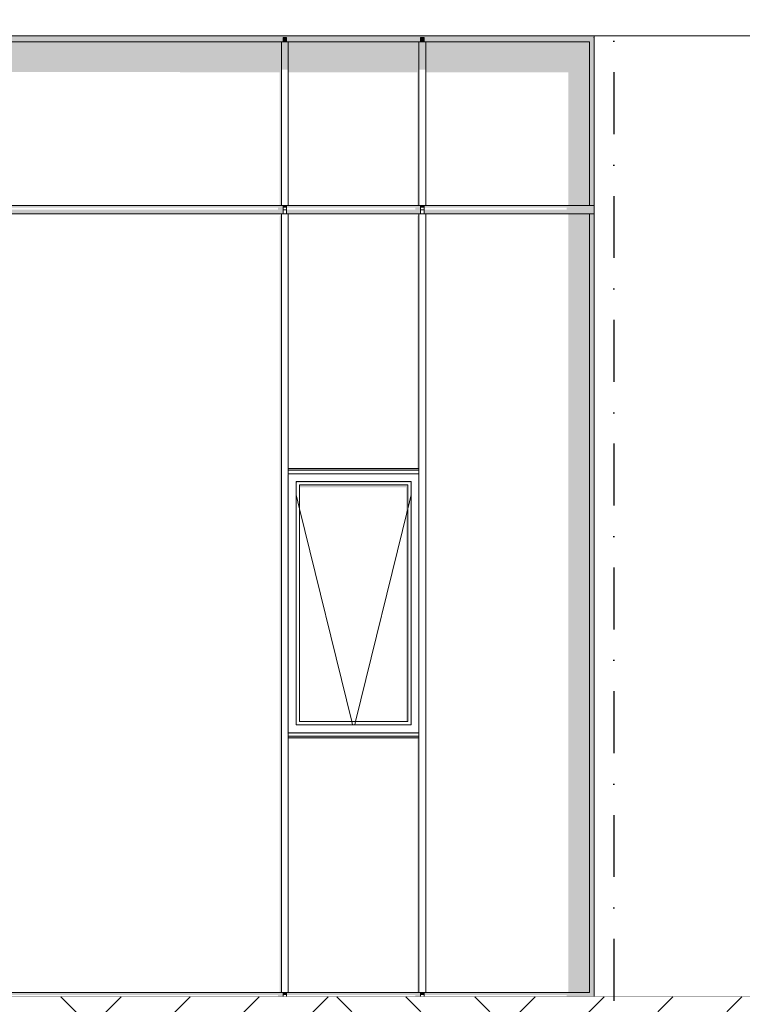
# Model space of a CAD drawing. Header units: millimetres. Extents: x 5751973 to 5786686, y -4800 to 9338.
# Tile 9 of 11: x 5769718 to 5773923, y -44 to 5684. Entities that reach past the tile are written whole.
import ezdxf
from ezdxf.enums import TextEntityAlignment as Align

# ---------------------------------------------------------------- set-up
doc = ezdxf.new("R2010")
doc.units = ezdxf.units.MM
doc.header["$MEASUREMENT"] = 0
doc.linetypes.add('Kropki i Kreski', pattern=[720, 360, -180, 0, -180])
doc.linetypes.add('Wipeout_Contour', pattern=[1000, 0, -1000])
for name, color, linetype in [('Nowe_130-Z Teren otaczajacy', 7, 'Continuous'), ('Nowe_280-A Dachy Powłoki', 7, 'Continuous'), ('Nowe_290-A Ściany kurtynowe', 7, 'Continuous'), ('Nowe_410-K Osie', 7, 'Continuous'), ('Nowe_420-K Ściany', 7, 'Continuous'), ('Nowe_Wypełnienia PZT', 7, 'Continuous')]:
    doc.layers.add(name, color=color, linetype=linetype)
for name, color, linetype, lineweight in [('Nowe_130-Z Teren otaczajacy_Nr_pióra__93', 7, 'Continuous', 13), ('Nowe_290-A Ściany kurtynowe_Nr_pióra__3', 7, 'Continuous', 13), ('Nowe_290-A Ściany kurtynowe_Nr_pióra__83', 7, 'Continuous', 13), ('Nowe_290-A Ściany kurtynowe_Nr_pióra__87', 7, 'Continuous', 13), ('Nowe_410-K Osie_Nr_pióra__1', 7, 'Continuous', 13), ('Nowe_420-K Ściany_Nr_pióra__87', 7, 'Continuous', 13)]:
    doc.layers.add(name, color=color, linetype=linetype, lineweight=lineweight)
for name, color, linetype, lineweight, true_color in [('Nowe_280-A Dachy Powłoki_Nr_pióra__61', 7, 'Continuous', 13, 0x6a6a6a), ('Nowe_290-A Ściany kurtynowe_Nr_pióra__61', 7, 'Continuous', 13, 0x6a6a6a), ('Nowe_410-K Osie_Nr_pióra__25', 7, 'Continuous', 25, 0x40a5ff), ('Nowe_420-K Ściany_Nr_pióra__61', 7, 'Continuous', 13, 0x6a6a6a), ('Nowe_Wypełnienia PZT_Nr_pióra__61', 7, 'Continuous', 13, 0x6a6a6a)]:
    doc.layers.add(name, color=color, linetype=linetype, lineweight=lineweight, true_color=true_color)
doc.styles.add('STYL_AUTOMATYCZNY_1', font='arial.ttf')

# ---------------------------------------------------------------- blocks, each defined once
blk = doc.blocks.new('ElemPrzekroju_13', base_point=(5361781.8, 0))
at = {"layer": 'Nowe_420-K Ściany_Nr_pióra__61', "linetype": 'Continuous', "lineweight": 0, "true_color": 0x1a1a1a}
for points in [[(5773059.4, 5580.3), (5773059.4, 0), (5773060, 0), (5773060, 5586.3)], [(5773060.3, 0), (5773060.3, 5588.7), (5773060, 5586.3), (5773060, 0)], [(5773060.3, 0), (5773060.4, 0), (5773060.4, 5589.9), (5773060.3, 5588.7)]]:
    blk.add_hatch(color=250, dxfattribs=at).paths.add_polyline_path(points)
at = {"layer": 'Nowe_420-K Ściany_Nr_pióra__87', "color": 7, "linetype": 'Continuous', "lineweight": 13}
for p, q in [((5773060, 5586.3), (5773059.4, 5580.3)), ((5773060.3, 5588.7), (5773060, 5586.3)), ((5773060.4, 5589.9), (5773060.3, 5588.7)), ((5773060.4, 5589.9), (5773060.4, 0)), ((5779445.6, 5589.9), (5773060.4, 5589.9))]:
    blk.add_line(p, q, dxfattribs=at)
blk = doc.blocks.new('ElemPrzekroju_14', base_point=(5361781.8, 0))
at = {"layer": 'Nowe_280-A Dachy Powłoki_Nr_pióra__61', "linetype": 'Continuous', "lineweight": 0, "true_color": 0x1a1a1a}
blk.add_hatch(color=250, dxfattribs=at).paths.add_polyline_path([(5760635.6, 5580.4), (5762251.2, 5580.4), (5773059.4, 5580.3), (5773059.5, 5581), (5773060.4, 5589.9), (5760635.6, 5589.9)])
at = {"layer": 'Nowe_280-A Dachy Powłoki_Nr_pióra__61', "color": 251, "linetype": 'Continuous', "lineweight": 13, "true_color": 0x6a6a6a}
blk.add_line((5779445.6, 5589.9), (5760635.6, 5589.9), dxfattribs=at)
blk = doc.blocks.new('ElemPrzekroju_21', base_point=(5361781.8, 0))
at = {"layer": 'Nowe_290-A Ściany kurtynowe_Nr_pióra__61', "linetype": 'Continuous', "lineweight": 0, "true_color": 0x1a1a1a}
for points in [[(5771241.2, 4553.5), (5771231.2, 4539.3), (5771231.2, 25), (5771241.2, 25)], [(5769601.2, 25), (5769601.2, 10.9), (5769611.2, 10.9), (5769611.2, 25)], [(5771261.2, 25), (5771261.2, 10.9), (5771271.2, 10.9), (5771271.2, 25)]]:
    blk.add_hatch(color=250, dxfattribs=at).paths.add_polyline_path(points)
at = {"layer": 'Nowe_290-A Ściany kurtynowe_Nr_pióra__87', "color": 7, "linetype": 'Continuous', "lineweight": 13}
for p, q in [((5769611.2, 4578.5), (5769601.2, 4578.5)), ((5769601.2, 4578.5), (5769601.2, 4553.5)), ((5771241.2, 4553.5), (5769631.2, 4553.5)), ((5771271.2, 4578.5), (5771261.2, 4578.5)), ((5771271.2, 4553.5), (5771271.2, 4578.5)), ((5769601.2, 25), (5769601.2, 0)), ((5769631.2, 25), (5771241.2, 25)), ((5771271.2, 0), (5771271.2, 25))]:
    blk.add_line(p, q, dxfattribs=at)
blk = doc.blocks.new('ElemPrzekroju_44', base_point=(5361781.8, 0))
at = {"layer": 'Nowe_290-A Ściany kurtynowe_Nr_pióra__61', "linetype": 'Continuous', "lineweight": 0, "true_color": 0x1a1a1a}
for points in [[(5771281.2, 1506.2), (5771281.2, 1502.1), (5772031.2, 1502.1), (5772031.2, 25), (5772041.2, 25), (5772041.2, 1506.2)], [(5771261.2, 25), (5771251.2, 25), (5771251.2, 10.9), (5771261.2, 10.9)], [(5772061.2, 25), (5772061.2, 10.9), (5772071.2, 10.9), (5772071.2, 25)]]:
    blk.add_hatch(color=250, dxfattribs=at).paths.add_polyline_path(points)
at = {"layer": 'Nowe_290-A Ściany kurtynowe_Nr_pióra__87', "color": 7, "linetype": 'Continuous', "lineweight": 13}
for p, q in [((5771251.2, 25), (5771251.2, 0)), ((5771281.2, 25), (5772041.2, 25)), ((5772071.2, 0), (5772071.2, 25))]:
    blk.add_line(p, q, dxfattribs=at)
blk = doc.blocks.new('ElemPrzekroju_45', base_point=(5361781.8, 0))
at = {"layer": 'Nowe_290-A Ściany kurtynowe_Nr_pióra__61', "linetype": 'Continuous', "lineweight": 0, "true_color": 0x1a1a1a}
for points in [[(5771326.2, 2990.3), (5771333.3, 2990.3), (5771326.2, 2997.4)], [(5771326.2, 2997.4), (5771333.3, 2990.3), (5771989.2, 2990.3), (5771996.2, 2997.4)], [(5771996.2, 2997.4), (5771989.2, 2990.3), (5771991.2, 2990.3), (5771991.2, 1586.2), (5771996.2, 1581.2)], [(5771346.2, 2977.4), (5771346.2, 2963.3), (5771966.2, 2963.3), (5771966.2, 1601.2), (5771976.2, 1601.2), (5771976.2, 2977.4)], [(5771991.2, 1581.2), (5771996.2, 1581.2), (5771991.2, 1586.2)], [(5771281.2, 1516.2), (5771281.2, 1506.2), (5772041.2, 1506.2), (5772041.2, 1516.2)]]:
    blk.add_hatch(color=250, dxfattribs=at).paths.add_polyline_path(points)
at = {"layer": 'Nowe_290-A Ściany kurtynowe_Nr_pióra__3', "color": 7, "linetype": 'Continuous', "lineweight": 13}
for p, q in [((5771326.2, 2920.6), (5771346.2, 2839.1)), ((5771996.2, 2920.6), (5771976.2, 2839.1)), ((5771346.2, 2839.1), (5771650.2, 1601.2)), ((5771976.2, 2839.1), (5771672.3, 1601.2)), ((5771650.2, 1601.2), (5771655.1, 1581.2)), ((5771672.3, 1601.2), (5771667.4, 1581.2))]:
    blk.add_line(p, q, dxfattribs=at)
at = {"layer": 'Nowe_290-A Ściany kurtynowe_Nr_pióra__83', "color": 7, "linetype": 'Continuous', "lineweight": 13}
for p, q in [((5772041.2, 3072.4), (5771281.2, 3072.4)), ((5771281.2, 3042.4), (5771281.2, 1536.2)), ((5772041.2, 3042.4), (5771281.2, 3042.4)), ((5772041.2, 1536.2), (5772041.2, 3042.4)), ((5771326.2, 1581.2), (5771326.2, 2997.4)), ((5771326.2, 2997.4), (5771996.2, 2997.4)), ((5771996.2, 2997.4), (5771996.2, 1581.2)), ((5771346.2, 2977.4), (5771976.2, 2977.4)), ((5771346.2, 1601.2), (5771346.2, 2977.4)), ((5771976.2, 2977.4), (5771976.2, 1601.2)), ((5771996.2, 1581.2), (5771326.2, 1581.2)), ((5771976.2, 1601.2), (5771346.2, 1601.2)), ((5771281.2, 1536.2), (5772041.2, 1536.2)), ((5771281.2, 1506.2), (5772041.2, 1506.2))]:
    blk.add_line(p, q, dxfattribs=at)
blk = doc.blocks.new('ElemPrzekroju_46', base_point=(5361781.8, 0))
at = {"layer": 'Nowe_290-A Ściany kurtynowe_Nr_pióra__61', "linetype": 'Continuous', "lineweight": 0, "true_color": 0x1a1a1a}
blk.add_hatch(color=250, dxfattribs=at).paths.add_polyline_path([(5772051.2, 25), (5771271.2, 25), (5771271.2, 10.9), (5772021.2, 10.9), (5772021.2, 0), (5772051.2, 0)])
blk = doc.blocks.new('ElemPrzekroju_47', base_point=(5361781.8, 0))
at = {"layer": 'Nowe_290-A Ściany kurtynowe_Nr_pióra__61', "linetype": 'Continuous', "lineweight": 0, "true_color": 0x1a1a1a}
blk.add_hatch(color=250, dxfattribs=at).paths.add_polyline_path([(5771251.2, 25), (5769621.2, 25), (5769621.2, 10.9), (5771221.2, 10.9), (5771221.2, 0), (5771251.2, 0)])
blk = doc.blocks.new('ElemPrzekroju_49', base_point=(5361781.8, 0))
at = {"layer": 'Nowe_290-A Ściany kurtynowe_Nr_pióra__61', "linetype": 'Continuous', "lineweight": 0, "true_color": 0x1a1a1a}
for points in [[(5772910.5, 4553.5), (5772910.5, 25), (5773033.9, 25), (5773033.9, 4553.5)], [(5772061.2, 25), (5772051.2, 25), (5772051.2, 10.9), (5772061.2, 10.9)]]:
    blk.add_hatch(color=250, dxfattribs=at).paths.add_polyline_path(points)
at = {"layer": 'Nowe_290-A Ściany kurtynowe_Nr_pióra__87', "color": 7, "linetype": 'Continuous', "lineweight": 13}
for p, q in [((5772061.2, 4578.5), (5772051.2, 4578.5)), ((5772051.2, 4578.5), (5772051.2, 4553.5)), ((5773033.9, 4553.5), (5772081.2, 4553.5)), ((5773033.9, 3052.4), (5773033.9, 4553.5)), ((5773033.9, 1526.2), (5773033.9, 3052.4)), ((5773033.9, 25), (5773033.9, 1526.2)), ((5772051.2, 25), (5772051.2, 0)), ((5772081.2, 25), (5773033.9, 25))]:
    blk.add_line(p, q, dxfattribs=at)
blk = doc.blocks.new('ElemPrzekroju_50', base_point=(5361781.8, 0))
at = {"layer": 'Nowe_290-A Ściany kurtynowe_Nr_pióra__61', "linetype": 'Continuous', "lineweight": 0, "true_color": 0x1a1a1a}
blk.add_hatch(color=250, dxfattribs=at).paths.add_polyline_path([(5773033.9, 25), (5772071.2, 25), (5772071.2, 10.9), (5772900.5, 10.9), (5772900.5, 0), (5773058.9, 0)])
blk = doc.blocks.new('ElemPrzekroju_54', base_point=(5361781.8, 0))
at = {"layer": 'Nowe_290-A Ściany kurtynowe_Nr_pióra__61', "linetype": 'Continuous', "lineweight": 0, "true_color": 0x1a1a1a}
blk.add_hatch(color=250, dxfattribs=at).paths.add_polyline_path([(5773033.9, 3052.4), (5773033.9, 1526.2), (5773059.4, 1526.2), (5773059.4, 3052.4)])
blk = doc.blocks.new('ElemPrzekroju_55', base_point=(5361781.8, 0))
at = {"layer": 'Nowe_290-A Ściany kurtynowe_Nr_pióra__61', "linetype": 'Continuous', "lineweight": 0, "true_color": 0x1a1a1a}
blk.add_hatch(color=250, dxfattribs=at).paths.add_polyline_path([(5773033.9, 25), (5773058.9, 0), (5773059.4, 0), (5773059.4, 1526.2), (5773033.9, 1526.2)])
blk = doc.blocks.new('ElemPrzekroju_64', base_point=(5361781.8, 0))
at = {"layer": 'Nowe_290-A Ściany kurtynowe_Nr_pióra__61', "linetype": 'Continuous', "lineweight": 0, "true_color": 0x1a1a1a}
for points in [[(5769621.2, 4603.5), (5769621.2, 4589.5), (5771221.2, 4589.5), (5771221.2, 4578.5), (5769621.2, 4578.5), (5769621.2, 4553.6), (5771241.2, 4553.6), (5771241.2, 4553.5), (5771251.2, 4553.5), (5771251.2, 4603.5)], [(5769611.2, 4578.5), (5769621.2, 4578.5), (5769621.2, 4578.6), (5769611.2, 4578.6)]]:
    blk.add_hatch(color=250, dxfattribs=at).paths.add_polyline_path(points)
at = {"layer": 'Nowe_290-A Ściany kurtynowe_Nr_pióra__87', "color": 7, "linetype": 'Continuous', "lineweight": 13}
for p, q in [((5771251.2, 4603.5), (5769621.2, 4603.5)), ((5771261.2, 4578.5), (5771261.2, 4578.6))]:
    blk.add_line(p, q, dxfattribs=at)
blk = doc.blocks.new('ElemPrzekroju_65', base_point=(5361781.8, 0))
at = {"layer": 'Nowe_290-A Ściany kurtynowe_Nr_pióra__61', "linetype": 'Continuous', "lineweight": 0, "true_color": 0x1a1a1a}
for points in [[(5772051.2, 4603.5), (5771271.2, 4603.5), (5771271.2, 4589.5), (5772021.2, 4589.5), (5772021.2, 4578.5), (5771271.2, 4578.5), (5771271.2, 4553.6), (5772041.2, 4553.6), (5772041.2, 4553.5), (5772051.2, 4553.5)], [(5771271.2, 4578.6), (5771261.2, 4578.6), (5771261.2, 4578.5), (5771271.1, 4578.5)]]:
    blk.add_hatch(color=250, dxfattribs=at).paths.add_polyline_path(points)
at = {"layer": 'Nowe_290-A Ściany kurtynowe_Nr_pióra__87', "color": 7, "linetype": 'Continuous', "lineweight": 13}
for p, q in [((5772051.2, 4603.5), (5771271.2, 4603.5)), ((5772061.2, 4578.5), (5772061.2, 4578.6))]:
    blk.add_line(p, q, dxfattribs=at)
blk = doc.blocks.new('ElemPrzekroju_66', base_point=(5361781.8, 0))
at = {"layer": 'Nowe_290-A Ściany kurtynowe_Nr_pióra__61', "linetype": 'Continuous', "lineweight": 0, "true_color": 0x1a1a1a}
for points in [[(5772071.2, 4603.5), (5772071.2, 4589.5), (5772900.5, 4589.5), (5772900.5, 4578.5), (5772071.2, 4578.5), (5772071.2, 4553.6), (5772900.5, 4553.6), (5772900.5, 4553.5), (5773033.9, 4553.5), (5773058.9, 4578.5), (5773034, 4603.5)], [(5772061.2, 4578.5), (5772071.1, 4578.5), (5772071.2, 4578.6), (5772061.2, 4578.6)]]:
    blk.add_hatch(color=250, dxfattribs=at).paths.add_polyline_path(points)
at = {"layer": 'Nowe_290-A Ściany kurtynowe_Nr_pióra__87', "color": 7, "linetype": 'Continuous', "lineweight": 13}
blk.add_line((5773059.4, 4603.5), (5772071.2, 4603.5), dxfattribs=at)
blk = doc.blocks.new('ElemPrzekroju_67', base_point=(5361781.8, 0))
at = {"layer": 'Nowe_290-A Ściany kurtynowe_Nr_pióra__61', "linetype": 'Continuous', "lineweight": 0, "true_color": 0x1a1a1a}
blk.add_hatch(color=250, dxfattribs=at).paths.add_polyline_path([(5773058.9, 4578.5), (5773033.9, 4553.5), (5773033.9, 3052.4), (5773059.4, 3052.4), (5773059.4, 4578.1)])
blk = doc.blocks.new('ElemPrzekroju_71', base_point=(5361781.8, 0))
at = {"layer": 'Nowe_290-A Ściany kurtynowe_Nr_pióra__61', "linetype": 'Continuous', "lineweight": 0, "true_color": 0x1a1a1a}
blk.add_hatch(color=250, dxfattribs=at).paths.add_polyline_path([(5771281.2, 3062.4), (5772041.2, 3062.4), (5772041.2, 4553.5), (5772031.2, 4539.3), (5772031.2, 3072.4), (5771281.2, 3072.4)])
at = {"layer": 'Nowe_290-A Ściany kurtynowe_Nr_pióra__87', "color": 7, "linetype": 'Continuous', "lineweight": 13}
for p, q in [((5771261.2, 4578.5), (5771251.2, 4578.5)), ((5771251.2, 4578.5), (5771251.2, 4553.5)), ((5772041.2, 4553.5), (5771281.2, 4553.5)), ((5772071.2, 4578.5), (5772061.2, 4578.5)), ((5772071.2, 4553.5), (5772071.2, 4578.5))]:
    blk.add_line(p, q, dxfattribs=at)
blk = doc.blocks.new('ElemPrzekroju_79', base_point=(5361781.8, 0))
at = {"layer": 'Nowe_290-A Ściany kurtynowe_Nr_pióra__61', "linetype": 'Continuous', "lineweight": 0, "true_color": 0x1a1a1a}
for points in [[(5771271.2, 4603.6), (5771271.2, 4603.5), (5772051.2, 4603.5), (5772051.2, 4603.6)], [(5772051.2, 4578.6), (5772051.2, 4578.5), (5772061.2, 4578.5), (5772061.2, 4578.6)]]:
    blk.add_hatch(color=250, dxfattribs=at).paths.add_polyline_path(points)
at = {"layer": 'Nowe_290-A Ściany kurtynowe_Nr_pióra__87', "color": 7, "linetype": 'Continuous', "lineweight": 13}
blk.add_line((5771271.2, 4553.6), (5772051.2, 4553.6), dxfattribs=at)
blk = doc.blocks.new('ElemPrzekroju_83', base_point=(5361781.8, 0))
at = {"layer": 'Nowe_290-A Ściany kurtynowe_Nr_pióra__61', "linetype": 'Continuous', "lineweight": 0, "true_color": 0x1a1a1a}
for points in [[(5769621.2, 4603.6), (5769621.2, 4603.5), (5771251.2, 4603.5), (5771251.2, 4603.6)], [(5771251.2, 4578.6), (5771251.2, 4578.5), (5771261.2, 4578.5), (5771261.2, 4578.6)]]:
    blk.add_hatch(color=250, dxfattribs=at).paths.add_polyline_path(points)
at = {"layer": 'Nowe_290-A Ściany kurtynowe_Nr_pióra__87', "color": 7, "linetype": 'Continuous', "lineweight": 13}
blk.add_line((5769621.2, 4553.6), (5771251.2, 4553.6), dxfattribs=at)
blk = doc.blocks.new('ElemPrzekroju_90', base_point=(5361781.8, 0))
at = {"layer": 'Nowe_290-A Ściany kurtynowe_Nr_pióra__61', "linetype": 'Continuous', "lineweight": 0, "true_color": 0x1a1a1a}
for points in [[(5772051.2, 5555.3), (5772061.2, 5555.3), (5772061.2, 5580.3), (5772051.2, 5580.3)], [(5772081.2, 5555.3), (5772081.2, 5378), (5772910.5, 5377.8), (5772910.5, 4603.6), (5773033.9, 4603.6), (5773033.9, 5555.3)], [(5772051.2, 4589.5), (5772061.2, 4589.5), (5772061.2, 4603.6), (5772051.2, 4603.6)]]:
    blk.add_hatch(color=250, dxfattribs=at).paths.add_polyline_path(points)
at = {"layer": 'Nowe_290-A Ściany kurtynowe_Nr_pióra__87', "color": 7, "linetype": 'Continuous', "lineweight": 13}
for p, q in [((5772061.2, 5580.3), (5772051.2, 5580.3)), ((5772051.2, 5580.3), (5772051.2, 5555.3)), ((5773033.9, 5555.3), (5772081.2, 5555.3)), ((5773033.9, 4603.6), (5773033.9, 5555.3)), ((5772051.2, 4603.6), (5772051.2, 4578.6)), ((5772081.2, 4603.6), (5773033.9, 4603.6)), ((5772051.2, 4578.6), (5772061.2, 4578.6))]:
    blk.add_line(p, q, dxfattribs=at)
blk = doc.blocks.new('ElemPrzekroju_99', base_point=(5361781.8, 0))
at = {"layer": 'Nowe_290-A Ściany kurtynowe_Nr_pióra__61', "linetype": 'Continuous', "lineweight": 0, "true_color": 0x1a1a1a}
blk.add_hatch(color=250, dxfattribs=at).paths.add_polyline_path([(5769621.2, 5580.3), (5769621.2, 5555.3), (5771251.2, 5555.3), (5771251.2, 5580.3)])
blk = doc.blocks.new('ElemPrzekroju_100', base_point=(5361781.8, 0))
at = {"layer": 'Nowe_290-A Ściany kurtynowe_Nr_pióra__61', "linetype": 'Continuous', "lineweight": 0, "true_color": 0x1a1a1a}
blk.add_hatch(color=250, dxfattribs=at).paths.add_polyline_path([(5771271.2, 5580.3), (5771271.2, 5555.3), (5772051.2, 5555.3), (5772051.2, 5580.3)])
blk = doc.blocks.new('ElemPrzekroju_101', base_point=(5361781.8, 0))
at = {"layer": 'Nowe_290-A Ściany kurtynowe_Nr_pióra__61', "linetype": 'Continuous', "lineweight": 0, "true_color": 0x1a1a1a}
blk.add_hatch(color=250, dxfattribs=at).paths.add_polyline_path([(5772071.2, 5555.3), (5773033.9, 5555.3), (5773058.9, 5580.3), (5772071.2, 5580.3)])
blk = doc.blocks.new('ElemPrzekroju_102', base_point=(5361781.8, 0))
at = {"layer": 'Nowe_290-A Ściany kurtynowe_Nr_pióra__61', "linetype": 'Continuous', "lineweight": 0, "true_color": 0x1a1a1a}
blk.add_hatch(color=250, dxfattribs=at).paths.add_polyline_path([(5773033.9, 4603.6), (5773059.4, 4578.1), (5773059.4, 5580.3), (5773058.9, 5580.3), (5773033.9, 5555.3)])
blk = doc.blocks.new('ElemPrzekroju_103', base_point=(5361781.8, 0))
at = {"layer": 'Nowe_290-A Ściany kurtynowe_Nr_pióra__61', "linetype": 'Continuous', "lineweight": 0, "true_color": 0x1a1a1a}
blk.add_hatch(color=250, dxfattribs=at).paths.add_polyline_path([(5773033.9, 4603.6), (5772071.2, 4603.6), (5772071.2, 4603.5), (5773034, 4603.5)])
at = {"layer": 'Nowe_290-A Ściany kurtynowe_Nr_pióra__87', "color": 7, "linetype": 'Continuous', "lineweight": 13}
blk.add_line((5772071.2, 4553.6), (5773059.4, 4553.6), dxfattribs=at)
blk = doc.blocks.new('ElemPrzekroju_106', base_point=(5361781.8, 0))
at = {"layer": 'Nowe_290-A Ściany kurtynowe_Nr_pióra__61', "linetype": 'Continuous', "lineweight": 0, "true_color": 0x1a1a1a}
for points in [[(5769601.2, 5555.3), (5769611.2, 5555.3), (5769611.2, 5580.3), (5769601.2, 5580.3)], [(5771261.2, 5555.3), (5771271.2, 5555.3), (5771271.2, 5580.3), (5771261.2, 5580.3)], [(5769631.2, 5555.3), (5769631.2, 5378.7), (5771231.2, 5378.3), (5771231.2, 4603.6), (5771241.2, 4603.6), (5771241.2, 5555.3)], [(5769601.2, 4589.5), (5769611.2, 4589.5), (5769611.2, 4603.6), (5769601.2, 4603.6)], [(5771271.2, 4603.6), (5771261.2, 4603.6), (5771261.2, 4589.5), (5771271.2, 4589.5)]]:
    blk.add_hatch(color=250, dxfattribs=at).paths.add_polyline_path(points)
at = {"layer": 'Nowe_290-A Ściany kurtynowe_Nr_pióra__87', "color": 7, "linetype": 'Continuous', "lineweight": 13}
for p, q in [((5769611.2, 5580.3), (5769601.2, 5580.3)), ((5769601.2, 5580.3), (5769601.2, 5555.3)), ((5771271.2, 5580.3), (5771261.2, 5580.3)), ((5771271.2, 5555.3), (5771271.2, 5580.3)), ((5771241.2, 5555.3), (5769631.2, 5555.3)), ((5769601.2, 4603.6), (5769601.2, 4578.6)), ((5769631.2, 4603.6), (5771241.2, 4603.6)), ((5771271.2, 4578.6), (5771271.2, 4603.6)), ((5769601.2, 4578.6), (5769611.2, 4578.6)), ((5771261.2, 4578.6), (5771271.2, 4578.6))]:
    blk.add_line(p, q, dxfattribs=at)
blk = doc.blocks.new('ElemPrzekroju_113', base_point=(5361781.8, 0))
at = {"layer": 'Nowe_290-A Ściany kurtynowe_Nr_pióra__61', "linetype": 'Continuous', "lineweight": 0, "true_color": 0x1a1a1a}
for points in [[(5771251.2, 5555.3), (5771261.2, 5555.3), (5771261.2, 5580.3), (5771251.2, 5580.3)], [(5772061.2, 5580.3), (5772061.2, 5555.3), (5772071.2, 5555.3), (5772071.2, 5580.3)], [(5772041.2, 5555.3), (5771281.2, 5555.3), (5771281.2, 5378.2), (5772031.2, 5378), (5772031.2, 4603.6), (5772041.2, 4603.6)], [(5771251.2, 4589.5), (5771261.2, 4589.5), (5771261.2, 4603.6), (5771251.2, 4603.6)], [(5772071.2, 4603.6), (5772061.2, 4603.6), (5772061.2, 4589.5), (5772071.2, 4589.5)]]:
    blk.add_hatch(color=250, dxfattribs=at).paths.add_polyline_path(points)
at = {"layer": 'Nowe_290-A Ściany kurtynowe_Nr_pióra__87', "color": 7, "linetype": 'Continuous', "lineweight": 13}
for p, q in [((5771261.2, 5580.3), (5771251.2, 5580.3)), ((5771251.2, 5580.3), (5771251.2, 5555.3)), ((5772071.2, 5580.3), (5772061.2, 5580.3)), ((5772071.2, 5555.3), (5772071.2, 5580.3)), ((5772041.2, 5555.3), (5771281.2, 5555.3)), ((5771251.2, 4603.6), (5771251.2, 4578.6)), ((5771281.2, 4603.6), (5772041.2, 4603.6)), ((5772071.2, 4578.6), (5772071.2, 4603.6)), ((5771251.2, 4578.6), (5771261.2, 4578.6)), ((5772061.2, 4578.6), (5772071.2, 4578.6))]:
    blk.add_line(p, q, dxfattribs=at)
blk = doc.blocks.new('ElemPrzekroju_131', base_point=(5361781.8, 0))
at = {"layer": 'Nowe_290-A Ściany kurtynowe_Nr_pióra__87', "color": 7, "linetype": 'Continuous', "lineweight": 13}
for p, q in [((5771241.2, 25), (5771241.2, 1526.2)), ((5771281.2, 1516.2), (5771281.2, 1526.2)), ((5771281.2, 25), (5771281.2, 1516.2)), ((5771241.2, 25), (5771281.2, 25))]:
    blk.add_line(p, q, dxfattribs=at)
blk = doc.blocks.new('ElemPrzekroju_132', base_point=(5361781.8, 0))
at = {"layer": 'Nowe_290-A Ściany kurtynowe_Nr_pióra__61', "linetype": 'Continuous', "lineweight": 0, "true_color": 0x1a1a1a}
blk.add_hatch(color=250, dxfattribs=at).paths.add_polyline_path([(5771276.2, 3035.3), (5771276.2, 1529.1), (5771281.2, 1529.1), (5771281.2, 3042.4)])
at = {"layer": 'Nowe_290-A Ściany kurtynowe_Nr_pióra__87', "color": 7, "linetype": 'Continuous', "lineweight": 13}
for p, q in [((5771241.2, 1526.2), (5771241.2, 3052.4)), ((5771281.2, 3042.4), (5771281.2, 3052.4)), ((5771281.2, 1526.2), (5771281.2, 1536.2))]:
    blk.add_line(p, q, dxfattribs=at)
blk = doc.blocks.new('ElemPrzekroju_133', base_point=(5361781.8, 0))
at = {"layer": 'Nowe_290-A Ściany kurtynowe_Nr_pióra__87', "color": 7, "linetype": 'Continuous', "lineweight": 13}
for p, q in [((5772041.2, 25), (5772041.2, 1516.2)), ((5772081.2, 25), (5772081.2, 1526.2)), ((5772041.2, 25), (5772081.2, 25))]:
    blk.add_line(p, q, dxfattribs=at)
blk = doc.blocks.new('ElemPrzekroju_134', base_point=(5361781.8, 0))
at = {"layer": 'Nowe_290-A Ściany kurtynowe_Nr_pióra__87', "color": 7, "linetype": 'Continuous', "lineweight": 13}
blk.add_line((5772081.2, 1526.2), (5772081.2, 3052.4), dxfattribs=at)
blk = doc.blocks.new('ElemPrzekroju_142', base_point=(5361781.8, 0))
at = {"layer": 'Nowe_290-A Ściany kurtynowe_Nr_pióra__87', "color": 7, "linetype": 'Continuous', "lineweight": 13}
for p, q in [((5771281.2, 4553.5), (5771241.2, 4553.5)), ((5771241.2, 3052.4), (5771241.2, 4553.5)), ((5771281.2, 3062.4), (5771281.2, 4553.5)), ((5771281.2, 3052.4), (5771281.2, 3062.4))]:
    blk.add_line(p, q, dxfattribs=at)
blk = doc.blocks.new('ElemPrzekroju_143', base_point=(5361781.8, 0))
at = {"layer": 'Nowe_290-A Ściany kurtynowe_Nr_pióra__87', "color": 7, "linetype": 'Continuous', "lineweight": 13}
for p, q in [((5772081.2, 4553.5), (5772041.2, 4553.5)), ((5772041.2, 3062.4), (5772041.2, 4553.5)), ((5772081.2, 3052.4), (5772081.2, 4553.5))]:
    blk.add_line(p, q, dxfattribs=at)
blk = doc.blocks.new('ElemPrzekroju_152', base_point=(5361781.8, 0))
at = {"layer": 'Nowe_290-A Ściany kurtynowe_Nr_pióra__61', "linetype": 'Continuous', "lineweight": 0, "true_color": 0x1a1a1a}
blk.add_hatch(color=250, dxfattribs=at).paths.add_polyline_path([(5771241.2, 5555.3), (5771241.2, 5392.4), (5771281.2, 5392.4), (5771281.2, 5555.3)])
at = {"layer": 'Nowe_290-A Ściany kurtynowe_Nr_pióra__87', "color": 7, "linetype": 'Continuous', "lineweight": 13}
for p, q in [((5771281.2, 5555.3), (5771241.2, 5555.3)), ((5771241.2, 4603.6), (5771241.2, 5555.3)), ((5771281.2, 4603.6), (5771281.2, 5555.3)), ((5771241.2, 4603.6), (5771281.2, 4603.6))]:
    blk.add_line(p, q, dxfattribs=at)
blk = doc.blocks.new('ElemPrzekroju_153', base_point=(5361781.8, 0))
at = {"layer": 'Nowe_290-A Ściany kurtynowe_Nr_pióra__61', "linetype": 'Continuous', "lineweight": 0, "true_color": 0x1a1a1a}
blk.add_hatch(color=250, dxfattribs=at).paths.add_polyline_path([(5772041.2, 5392.2), (5772081.2, 5392.2), (5772081.2, 5555.3), (5772041.2, 5555.3)])
at = {"layer": 'Nowe_290-A Ściany kurtynowe_Nr_pióra__87', "color": 7, "linetype": 'Continuous', "lineweight": 13}
for p, q in [((5772081.2, 5555.3), (5772041.2, 5555.3)), ((5772041.2, 4603.6), (5772041.2, 5555.3)), ((5772081.2, 4603.6), (5772081.2, 5555.3)), ((5772041.2, 4603.6), (5772081.2, 4603.6))]:
    blk.add_line(p, q, dxfattribs=at)
blk = doc.blocks.new('ElemPrzekroju_156', base_point=(5361781.8, 0))
at = {"layer": 'Nowe_130-Z Teren otaczajacy', "linetype": 'Continuous', "lineweight": 0, "true_color": 0xaeaeae}
blk.add_hatch(color=253, dxfattribs=at).paths.add_polyline_path([(5765384.1, -160), (5786624.1, -160), (5786624.1, 0), (5765384.1, 0)])
at = {"layer": 'Nowe_130-Z Teren otaczajacy_Nr_pióra__93', "color": 7, "linetype": 'Continuous', "lineweight": 13}
blk.add_line((5786624.1, 0), (5765384.1, 0), dxfattribs=at)
blk = doc.blocks.new('ElemPrzekroju_166', base_point=(5361781.8, 0))
at = {"layer": 'Nowe_290-A Ściany kurtynowe_Nr_pióra__87', "color": 7, "linetype": 'Continuous', "lineweight": 13}
for p in [(5771281.2, 3062.4), (5772041.2, 3042.4)]:
    blk.add_line(p, (5772041.2, 3062.4), dxfattribs=at)
blk = doc.blocks.new('ElemPrzekroju_167', base_point=(5361781.8, 0))
at = {"layer": 'Nowe_290-A Ściany kurtynowe_Nr_pióra__61', "linetype": 'Continuous', "lineweight": 0, "true_color": 0x1a1a1a}
blk.add_hatch(color=250, dxfattribs=at).paths.add_polyline_path([(5771281.2, 1536.2), (5771281.2, 1529.1), (5772036.2, 1529.1), (5772041.2, 1536.2)])
at = {"layer": 'Nowe_290-A Ściany kurtynowe_Nr_pióra__87', "color": 7, "linetype": 'Continuous', "lineweight": 13}
for p, q in [((5771281.2, 1516.2), (5772041.2, 1516.2)), ((5772041.2, 1516.2), (5772041.2, 1536.2))]:
    blk.add_line(p, q, dxfattribs=at)
blk = doc.blocks.new('Standardowy znacznik osi[2]', base_point=(5773175.8, 8538.2))
at = {"layer": 'Nowe_410-K Osie_Nr_pióra__25', "color": 161, "linetype": 'Kropki i Kreski', "lineweight": 25, "true_color": 0x40a5ff}
blk.add_line((5773175.8, 7538.2), (5773175.8, -3000), dxfattribs=at)
at = {"layer": 'Nowe_410-K Osie_Nr_pióra__1', "color": 7, "lineweight": 13, "style": 'STYL_AUTOMATYCZNY_1'}
for tag, p in [('AC_MarkerText_1_0', (5773175.8, 9113.2)), ('AC_MarkerText_1_1', (5773175.8, -4225))]:
    blk.add_attdef(tag, text='', height=350, rotation=360, dxfattribs=at).set_placement(p, align=Align.TOP_CENTER)

msp = doc.modelspace()

# ---------------------------------------------------------------- block references
at = {"layer": 'Nowe_130-Z Teren otaczajacy', "lineweight": 0}
msp.add_blockref('ElemPrzekroju_156', (5361781.8, 0), dxfattribs=at)
at = {"layer": 'Nowe_280-A Dachy Powłoki', "lineweight": 0}
msp.add_blockref('ElemPrzekroju_14', (5361781.8, 0), dxfattribs=at)
at = {"layer": 'Nowe_290-A Ściany kurtynowe', "lineweight": 0}
for name in ['ElemPrzekroju_106', 'ElemPrzekroju_99', 'ElemPrzekroju_113', 'ElemPrzekroju_100', 'ElemPrzekroju_90', 'ElemPrzekroju_101', 'ElemPrzekroju_102', 'ElemPrzekroju_152', 'ElemPrzekroju_153', 'ElemPrzekroju_64', 'ElemPrzekroju_83', 'ElemPrzekroju_65', 'ElemPrzekroju_79', 'ElemPrzekroju_66', 'ElemPrzekroju_103', 'ElemPrzekroju_21', 'ElemPrzekroju_142', 'ElemPrzekroju_71', 'ElemPrzekroju_143', 'ElemPrzekroju_49', 'ElemPrzekroju_67', 'ElemPrzekroju_132', 'ElemPrzekroju_45', 'ElemPrzekroju_166', 'ElemPrzekroju_134', 'ElemPrzekroju_54', 'ElemPrzekroju_131', 'ElemPrzekroju_44', 'ElemPrzekroju_167', 'ElemPrzekroju_133', 'ElemPrzekroju_55', 'ElemPrzekroju_47', 'ElemPrzekroju_46', 'ElemPrzekroju_50']:
    msp.add_blockref(name, (5361781.8, 0), dxfattribs=at)
at = {"layer": 'Nowe_420-K Ściany', "lineweight": 0}
msp.add_blockref('ElemPrzekroju_13', (5361781.8, 0), dxfattribs=at)

# ---------------------------------------------------------------- next in the draw order: wipeouts: each hides what was drawn before it
at = {"color": 254, "linetype": 'Wipeout_Contour', "lineweight": 0, "ltscale": 23077321.38566487}
msp.add_wipeout([(5751973.5, 0), (5786685.6, 0), (5786685.6, -4366.4), (5751973.5, -4366.4)], dxfattribs=at).dxf.layer = 'Nowe_Wypełnienia PZT'

# ---------------------------------------------------------------- next in the draw order: hatches: boundary and pattern name
at = {"layer": 'Nowe_Wypełnienia PZT_Nr_pióra__61', "linetype": 'Continuous', "lineweight": 13, "true_color": 0x6a6a6a}
h = msp.add_hatch(dxfattribs=at)
h.set_pattern_fill('Grunt', color=251, style=0, pattern_type=2)
h.set_pattern_definition([(45, (5769329.5, -2183.2), (-602.066, 602.066), []), (45, (5769128.8, -1982.5), (-1204.13, 1204.13), []), (45, (5768928.1, -1781.8), (-1204.13, 1204.13), []), (135, (5768727.45, -1581.14), (200.6887, 200.6887), [851.45, -851.45])])
h.paths.add_polyline_path([(5751973.5, 0), (5786685.6, 0), (5786685.6, -4366.4), (5751973.5, -4366.4)])

# ---------------------------------------------------------------- next in the draw order: block references
at = {"layer": 'Nowe_410-K Osie', "color": 8, "linetype": 'Continuous', "lineweight": 13}
msp.add_blockref('Standardowy znacznik osi[2]', (5773175.8, 8538.2), dxfattribs=at)

doc.saveas('drawing.dxf')
